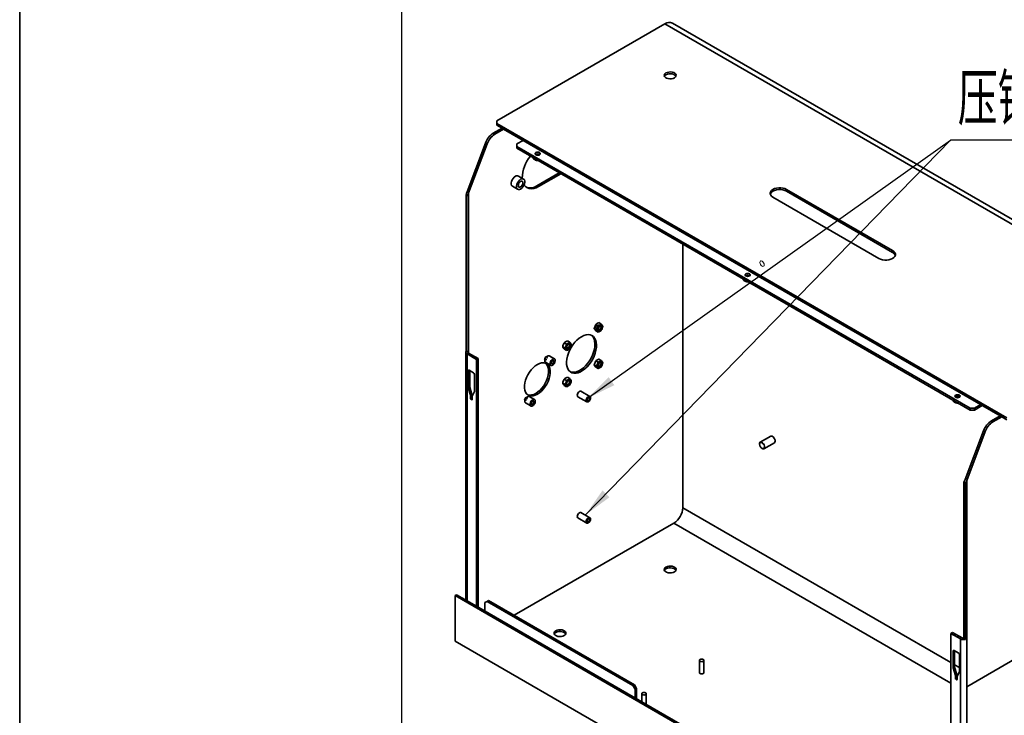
# Model space of a CAD drawing. Header units: millimetres. Extents: x 0 to 307, y 0 to 210.
# Tile 2 of 8: x 0 to 66, y 28 to 75. Entities that reach past the tile are written whole.
import ezdxf

# ---------------------------------------------------------------- set-up
doc = ezdxf.new("R2010")
doc.units = ezdxf.units.MM
doc.layers.add('图框', color=7, linetype='Continuous', lineweight=35)
doc.layers.add('尺寸标注', color=5, linetype='Continuous')
doc.styles.add('SLDTEXTSTYLE1', font='TXT', dxfattribs={"width": 0.7, "bigfont": 'bigfont'})
doc.dimstyles.new('SLDDIMSTYLE3', dxfattribs={"dimtxt": 0.18, "dimasz": 2, "dimexe": 0, "dimexo": 0.0625, "dimgap": 0, "dimtad": 0, "dimtih": 1, "dimtoh": 1, "dimdec": 0, "dimrnd": 1e-09, "dimzin": 0, "dimdsep": 46, "dimtxsty": 'Standard', "dimsah": 1, "dimcen": 0.09, "dimadec": 0, "dimazin": 0, "dimtfac": 2, "dimtdec": 0, "dimtofl": 0, "dimtmove": 0, "dimatfit": 3, "dimfxl": 0, "dimfrac": 2, "dimtolj": 1, "dimtzin": 0, "dimarcsym": 0})

# ---------------------------------------------------------------- blocks, each defined once
blk = doc.blocks.new('SW_NOTE_0_12')
at = {"layer": '尺寸标注', "color": 0}
blk.add_line((29.146, 0), (0, 0), dxfattribs=at)
blk.add_line((29.146, 0), (0, 0), dxfattribs=at)
at = {"layer": '尺寸标注', "color": 0, "insert": (0.477, 4.498), "char_height": 3.5, "attachment_point": 1, "style": 'SLDTEXTSTYLE1'}
blk.add_mtext('压铆M3*10内螺纹螺柱', dxfattribs=at)

msp = doc.modelspace()

# ---------------------------------------------------------------- linework, layer by layer
at = {"color": 7, "linetype": 'Continuous', "lineweight": 35}
for p, q in [((43.46129723, 74.6171546), (32.1336372, 68.07783566)), ((43.46129723, 74.6171546), (78.10952951, 54.61515586)), ((78.60948887, 54.66466391), (43.9612566, 74.66666265)), ((32.1336372, 68.07783566), (32.1336372, 67.91455404)), ((32.1336372, 67.91455404), (66.49902677, 48.07583692)), ((32.1336372, 67.91455404), (32.1336372, 67.79207292)), ((32.1336372, 67.79207292), (32.48719059, 67.58797089)), ((31.89847426, 67.24811218), (32.48719059, 67.58797089)), ((32.00454028, 67.18688158), (31.89847426, 67.24811218)), ((32.00454028, 67.18688158), (32.59325661, 67.52674028)), ((32.48719059, 67.58797089), (32.59325661, 67.52674028)), ((32.59325661, 67.52674028), (66.03940736, 48.21868843)), ((31.37351635, 66.58899179), (30.1323344, 63.30183708)), ((31.47958236, 66.52776118), (30.23840042, 63.24060648)), ((31.47958236, 66.52776118), (31.37351635, 66.58899179)), ((33.47714009, 66.52664034), (33.90140416, 66.77156278)), ((33.47714009, 66.52664034), (33.47714009, 66.36335872)), ((64.02415304, 48.7289435), (33.47714009, 66.36335872)), ((33.47714009, 66.36335872), (33.47714009, 66.2408776)), ((64.02415304, 48.60646238), (33.47714009, 66.2408776)), ((34.58463101, 65.54535243), (34.58463101, 65.6015367)), ((34.80916757, 65.41573023), (34.80916757, 65.4719145)), ((33.93856273, 64.16591336), (33.58500934, 64.37001539)), ((36.34164089, 64.58723648), (34.8345945, 63.71723712)), ((36.44770691, 64.52600588), (34.94066052, 63.65600651)), ((33.18504185, 63.6771763), (33.53859524, 63.47307427)), ((34.94066052, 63.65600651), (34.8345945, 63.71723712)), ((30.19469882, 63.03774383), (30.07375576, 63.10756277)), ((30.07375576, 52.58531275), (30.07375576, 63.10756277)), ((30.19469882, 52.51549381), (30.19469882, 63.03774383)), ((58.79853862, 59.34629589), (51.65676013, 63.46915685)), ((51.65676013, 63.34667573), (51.65676013, 63.46915685)), ((58.79853862, 59.22381476), (51.65676013, 63.34667573)), ((50.73752131, 62.93849158), (57.8792998, 58.81563061)), ((44.66337876, 59.78319947), (44.66337876, 42.0371762)), ((58.79853862, 59.22381476), (58.79853862, 59.34629589)), ((48.72676663, 57.38127131), (48.72676663, 57.43745558)), ((48.95130319, 57.25164911), (48.95130319, 57.30783338)), ((38.83688684, 54.40009941), (38.96258242, 54.4732329)), ((39.01080805, 54.4956918), (39.17085078, 54.4033011)), ((38.692806, 54.09816987), (38.85284872, 54.00577917)), ((38.70952381, 54.15689422), (38.7719434, 54.31891616)), ((38.77309546, 53.98138338), (38.70981946, 54.07027184)), ((38.79832411, 54.37206223), (38.95836684, 54.27967153)), ((38.79977183, 53.94790707), (38.95981455, 53.85551638)), ((38.87922943, 54.05892524), (38.94164903, 54.22094719)), ((38.94280109, 53.88341441), (38.87952509, 53.97230286)), ((39.00659247, 54.30213044), (39.13228805, 54.37526392)), ((39.13373577, 53.95110876), (39.00804018, 53.87797528)), ((39.19752715, 54.3698248), (39.26080314, 54.28093634)), ((39.2610988, 54.19431396), (39.19867921, 54.03229202)), ((36.58820346, 52.93228205), (36.65062306, 53.09430399)), ((36.67700377, 53.14745006), (36.83704649, 53.05505937)), ((36.71556649, 53.17548724), (36.84126208, 53.24862073)), ((36.88527212, 53.07751827), (37.01096771, 53.15065175)), ((36.88948771, 53.27107963), (37.04953044, 53.17868893)), ((37.07620681, 53.14521263), (37.1394828, 53.05632417)), ((30.04446644, 52.51067561), (30.04446644, 35.82233397)), ((30.07375576, 52.58531275), (30.19469882, 52.51549381)), ((30.87479652, 52.08206135), (30.23840042, 52.449445)), ((36.57148565, 52.8735577), (36.73152838, 52.781167)), ((36.65177512, 52.75677121), (36.58849912, 52.84565967)), ((36.67845149, 52.72329491), (36.83849421, 52.63090421)), ((36.75790909, 52.83431308), (36.82032868, 52.99633502)), ((36.82148074, 52.65880224), (36.75820475, 52.7476907)), ((37.01241543, 52.7264966), (36.88671984, 52.65336311)), ((37.13977846, 52.96970179), (37.07735887, 52.80767985)), ((30.1323344, 35.77160887), (30.1323344, 52.38821439)), ((30.1323344, 52.38821439), (30.76873051, 52.02083074)), ((30.87479652, 52.08206135), (30.76873051, 52.02083074)), ((30.76873051, 35.40422522), (30.76873051, 52.02083074)), ((30.87479652, 35.34299461), (30.87479652, 52.08206135)), ((35.41671144, 51.82414485), (35.77026483, 51.62004282)), ((36.02024451, 52.05306725), (35.66669112, 52.25716928)), ((38.70952381, 51.70727178), (38.7719434, 51.86929372)), ((38.79832411, 51.9224398), (38.95836684, 51.8300491)), ((38.83688684, 51.95047698), (38.96258242, 52.02361046)), ((38.87922943, 51.60930281), (38.94164903, 51.77132475)), ((39.00659247, 51.852508), (39.13228805, 51.92564149)), ((39.01080805, 52.04606936), (39.17085078, 51.95367867)), ((39.19752715, 51.92020236), (39.26080314, 51.8313139)), ((39.2610988, 51.74469152), (39.19867921, 51.58266958)), ((30.20304508, 51.24506389), (30.20304508, 50.10190675)), ((30.55659847, 51.12261594), (30.27375576, 51.28589757)), ((30.3091111, 51.26548736), (30.3091111, 50.16313736)), ((38.692806, 51.64854743), (38.85284872, 51.55615674)), ((38.77309546, 51.53176094), (38.70981946, 51.6206494)), ((38.79977183, 51.49828464), (38.95981455, 51.40589394)), ((38.94280109, 51.43379197), (38.87952509, 51.52268043)), ((39.13373577, 51.50148633), (39.00804018, 51.42835284)), ((30.62730915, 49.85698432), (30.62730915, 51.00014146)), ((36.57148565, 50.42393527), (36.73152838, 50.33154457)), ((36.58820346, 50.48265961), (36.65062306, 50.64468156)), ((36.67700377, 50.69782763), (36.83704649, 50.60543693)), ((36.71556649, 50.72586481), (36.84126208, 50.79899829)), ((36.75790909, 50.38469064), (36.82032868, 50.54671258)), ((36.88527212, 50.62789584), (37.01096771, 50.70102932)), ((36.88948771, 50.8214572), (37.04953044, 50.7290665)), ((37.07620681, 50.69559019), (37.1394828, 50.60670173)), ((37.13977846, 50.52007935), (37.07735887, 50.35805741)), ((30.20304508, 50.10190675), (30.3091111, 50.16313736)), ((30.20304508, 50.10190675), (30.35507304, 49.60587248)), ((30.3091111, 50.16313736), (30.46113906, 49.66710309)), ((30.47528119, 49.53647779), (30.62730915, 49.85698432)), ((36.65177512, 50.30714878), (36.58849912, 50.39603724)), ((36.67845149, 50.27367247), (36.83849421, 50.18128177)), ((36.82148074, 50.2091798), (36.75820475, 50.29806826)), ((37.01241543, 50.27687416), (36.88671984, 50.20374068)), ((38.40440919, 49.52779668), (37.80336843, 49.87477012)), ((30.35507304, 49.60587248), (30.46113906, 49.66710309)), ((30.35507304, 49.60587248), (30.35507304, 49.40173727)), ((30.35507304, 49.40173727), (30.46113906, 49.46296788)), ((30.39042838, 49.34050003), (30.43992585, 49.31192575)), ((30.46113906, 49.66710309), (30.46113906, 49.46296788)), ((30.47528119, 49.33234258), (30.47528119, 49.53647779)), ((34.07320855, 49.08885919), (34.42676194, 48.88475717)), ((34.67674163, 49.3177816), (34.32318824, 49.52188363)), ((37.5933855, 49.5110296), (38.19442626, 49.16405615)), ((62.86890225, 49.21719019), (62.86890225, 49.27337446)), ((63.09343881, 49.087568), (63.09343881, 49.14375227)), ((64.02415304, 48.7289435), (64.30699575, 48.7289435)), ((64.02415304, 48.60646238), (64.02415304, 48.7289435)), ((64.30699575, 48.60646238), (64.02415304, 48.60646238)), ((64.73125982, 48.97386594), (64.30699575, 48.7289435)), ((64.83734307, 48.91262538), (64.30699575, 48.60646238)), ((64.30699575, 48.7289435), (64.30699575, 48.60646238)), ((65.45069103, 47.87882973), (66.03940736, 48.21868843)), ((65.55675705, 47.81759912), (65.45069103, 47.87882973)), ((65.55675705, 47.81759912), (66.14547338, 48.15745783)), ((66.03940736, 48.21868843), (66.14547338, 48.15745783)), ((66.14547338, 48.15745783), (66.49902677, 47.9533558)), ((63.68455117, 43.93255463), (64.92573311, 47.21970934)), ((63.79061719, 43.87132402), (65.03179913, 47.15847873)), ((65.03179913, 47.15847873), (64.92573311, 47.21970934)), ((50.58415189, 46.84729778), (49.87704511, 46.43909372)), ((50.1270248, 46.00606929), (50.83413158, 46.41427335)), ((63.79061719, 43.87132402), (63.79061719, 29.97728756)), ((63.70777448, 43.69105706), (63.58683142, 43.760876)), ((63.58683142, 43.760876), (63.58683142, 33.23862598)), ((63.70777448, 43.69105706), (63.70777448, 33.16880703)), ((37.5933855, 41.34562148), (38.19442626, 40.99864804)), ((38.40440919, 41.36238856), (37.80336843, 41.70936201)), ((44.06233799, 40.99614307), (33.31483212, 34.79173999)), ((29.42522762, 36.17981293), (29.31916161, 36.11858232)), ((29.31916161, 36.11858232), (29.31916161, 33.05655427)), ((29.31916161, 36.11858232), (63.82597253, 16.19822439)), ((29.42522762, 36.17981293), (30.1323344, 35.77160887)), ((30.1323344, 35.77160887), (30.76873051, 35.40422522)), ((30.76873051, 35.40422522), (62.72995702, 16.95340189)), ((31.47583729, 35.7309079), (31.33441593, 35.64924054)), ((31.33441593, 35.07766198), (31.33441593, 35.64924054)), ((31.58190331, 35.7921385), (31.47583729, 35.7309079)), ((31.47583729, 35.7309079), (41.30462155, 30.05687152)), ((31.58190331, 35.7921385), (41.41068756, 30.11810213)), ((62.72995702, 33.57000742), (62.83602303, 33.63123802)), ((62.72995702, 33.57000742), (63.36635312, 33.20262377)), ((62.72995702, 33.57000742), (62.72995702, 16.95340189)), ((63.47241914, 33.26385437), (62.83602303, 33.63123802)), ((63.36635312, 33.20262377), (63.36635312, 16.58601824)), ((63.58683142, 33.23862598), (63.70777448, 33.16880703)), ((29.31916161, 33.05655427), (63.96739388, 13.05455553)), ((62.87137837, 31.24287937), (62.87137837, 32.38603651)), ((62.94208905, 32.42687018), (63.22493176, 32.26358856)), ((62.97744439, 31.30410998), (62.97744439, 32.40645998)), ((63.29564244, 32.14111407), (63.29564244, 30.99795694)), ((63.79061719, 29.97728756), (67.44218846, 32.08529478)), ((45.78617096, 31.7504539), (45.78617096, 30.93391309)), ((46.08617096, 30.93391309), (46.08617096, 31.7504539)), ((62.87137837, 31.24287937), (62.97744439, 31.30410998)), ((63.02340633, 30.74684509), (62.87137837, 31.24287937)), ((63.12947235, 30.8080757), (62.97744439, 31.30410998)), ((63.02340633, 30.74684509), (63.12947235, 30.8080757)), ((63.02340633, 30.54270989), (63.02340633, 30.74684509)), ((63.02340633, 30.54270989), (63.12947235, 30.6039405)), ((63.12947235, 30.6039405), (63.12947235, 30.8080757)), ((63.29564244, 30.99795694), (63.14361448, 30.6774504)), ((63.14361448, 30.6774504), (63.14361448, 30.4733152)), ((41.30462155, 30.05687152), (41.41068756, 30.11810213)), ((41.4460429, 29.81192254), (41.30462155, 30.05687152)), ((41.41068756, 30.11810213), (41.55210892, 29.87315315)), ((41.55210892, 29.87315315), (41.4460429, 29.81192254)), ((41.55210892, 29.87315315), (41.55210892, 29.17911337)), ((63.10825914, 30.45289836), (63.05876167, 30.48147265)), ((63.79061719, 29.97728756), (63.79061719, 22.62842025)), ((41.4460429, 29.81192254), (41.4460429, 29.24034398)), ((41.89708367, 29.50533159), (41.89708367, 28.97996369)), ((42.19708367, 28.80677737), (42.19708367, 29.50533159))]:
    msp.add_line(p, q, dxfattribs=at)
at = {"color": 8, "linetype": 'Continuous', "lineweight": 35}
for p, q in [((30.23840042, 52.449445), (30.23840042, 63.24060648)), ((30.20304508, 51.24506389), (30.27376725, 51.28589093)), ((30.47528119, 49.38948452), (30.39042838, 49.34050003)), ((30.43992585, 49.31192575), (30.47528119, 49.33233595)), ((44.66337876, 42.0371762), (62.72995702, 31.60756258)), ((44.06233799, 40.99614307), (62.72995702, 30.21955599)), ((62.87137837, 32.38603651), (62.94210054, 32.42686355)), ((62.97744439, 31.46469116), (63.29564244, 31.28099933)), ((63.14361448, 30.53045713), (63.05876167, 30.48147265)), ((63.10825914, 30.45289836), (63.14361448, 30.47330857))]:
    msp.add_line(p, q, dxfattribs=at)
at = {"color": 7, "linetype": 'Continuous', "lineweight": 35, "flags": 128}
for points in [[(43.53200791, 71.31070175), (43.62315102, 71.35008944), (43.7298245, 71.37305807), (43.84338629, 71.37774686), (43.95463629, 71.36377595), (44.05456169, 71.33227717), (44.13506712, 71.28580238), (44.18963051, 71.22811667), (44.21383147, 71.16389342), (44.20570937, 71.09833559), (44.16592222, 71.0367543), (44.09769333, 70.9841385), (44.00655021, 70.9447508), (43.89987674, 70.92178217), (43.78631495, 70.91709338), (43.67506495, 70.9310643), (43.57513955, 70.96256307), (43.49463412, 71.00903787), (43.44007073, 71.06672357), (43.41586977, 71.13094683), (43.42399187, 71.19650466), (43.46377902, 71.25808594), (43.53200791, 71.31070175)], [(43.42917415, 71.08617956), (43.46377902, 71.13560482), (43.53200791, 71.18822062)], [(43.53200791, 71.18822062), (43.62315102, 71.22760832), (43.7298245, 71.25057695), (43.84338629, 71.25526574), (43.95463629, 71.24129483), (44.05456169, 71.20979605), (44.13506712, 71.16332125), (44.18963051, 71.10563555), (44.20052709, 71.08617956)], [(35.01509734, 65.80207814), (35.05303257, 65.83485313), (35.06635365, 65.87351385), (35.05303257, 65.91217458), (35.01509734, 65.94494956), (34.95832325, 65.96684911), (34.89135365, 65.9745392), (34.82438405, 65.96684911), (34.76760996, 65.94494956), (34.72967473, 65.91217458), (34.71635365, 65.87351385), (34.72967473, 65.83485313), (34.76760996, 65.80207814), (34.82438405, 65.7801786), (34.89135365, 65.7724885), (34.95832325, 65.7801786), (35.01509734, 65.80207814)], [(33.3850256, 64.35021217), (33.3053396, 64.29098017), (33.23210928, 64.21008627), (33.17126734, 64.11408404), (33.12774282, 64.01075098), (33.10506182, 63.90845855), (33.10506182, 63.81549385), (33.12774282, 63.73938833), (33.17126734, 63.68630762), (33.18504185, 63.6771763)], [(33.73857899, 63.49287749), (33.81826499, 63.5521095), (33.8914953, 63.63300339), (33.95233725, 63.72900563), (33.99586177, 63.83233868), (34.01854277, 63.93463112), (34.01854277, 64.02759582), (33.99586177, 64.10370133), (33.95233725, 64.15678204), (33.8914953, 64.18253767), (33.81826499, 64.17888164), (33.73857899, 64.14611014), (33.65889299, 64.08687814), (33.58566267, 64.00598425), (33.52482073, 63.90998201), (33.48129621, 63.80664896), (33.45861521, 63.70435652), (33.45861521, 63.61139182), (33.48129621, 63.53528631), (33.52482073, 63.4822056), (33.58566267, 63.45644997), (33.65889299, 63.460106), (33.73857899, 63.49287749)], [(33.73857899, 63.63577214), (33.79946355, 63.68490503), (33.85107899, 63.75452784), (33.88556732, 63.83404113), (33.89767801, 63.91133973), (33.88556732, 63.97465562), (33.85107899, 64.01434953), (33.79946355, 64.02437843), (33.73857899, 64.0032155), (33.67769443, 63.95408261), (33.62607899, 63.8844598), (33.59159065, 63.8049465), (33.57947996, 63.72764791), (33.59159065, 63.66433202), (33.62607899, 63.6246381), (33.67769443, 63.61460921), (33.73857899, 63.63577214)], [(34.94066052, 63.65600651), (34.77730788, 63.57584118), (34.61760427, 63.52573887), (34.46511721, 63.50681879), (34.32325299, 63.51950359), (34.19518065, 63.56350991), (34.08376108, 63.63785471), (33.99148324, 63.74087726), (33.97213296, 63.77009244)], [(51.65676013, 63.46915685), (51.54296157, 63.52154647), (51.41182211, 63.55800417), (51.26991763, 63.57670181), (51.12436381, 63.57670181), (50.98245933, 63.55800417), (50.85131987, 63.52154647), (50.73752131, 63.46915685), (50.64676999, 63.40346234), (50.58361656, 63.32775714), (50.55122778, 63.24583743), (50.55122778, 63.161811), (50.58361656, 63.07989128), (50.64676999, 63.00418609), (50.73752131, 62.93849158)], [(51.65676013, 63.34667573), (51.54296157, 63.39906535), (51.41182211, 63.43552305), (51.26991763, 63.45422069), (51.12436381, 63.45422069), (50.98245933, 63.43552305), (50.85131987, 63.39906535), (50.73752131, 63.34667573), (50.64676999, 63.28098122), (50.58361656, 63.20527602), (50.5558558, 63.14258365)], [(57.8792998, 58.81563061), (57.99309836, 58.76324099), (58.12423782, 58.72678329), (58.2661423, 58.70808565), (58.41169612, 58.70808565), (58.5536006, 58.72678329), (58.68474006, 58.76324099), (58.79853862, 58.81563061), (58.88928994, 58.88132512), (58.95244337, 58.95703032), (58.98483215, 59.03895003), (58.98483215, 59.12297646), (58.95244337, 59.20489618), (58.88928994, 59.28060138), (58.79853862, 59.34629589)], [(49.15723296, 57.63799702), (49.19516819, 57.67077201), (49.20848927, 57.70943273), (49.19516819, 57.74809346), (49.15723296, 57.78086844), (49.10045888, 57.80276799), (49.03348927, 57.81045808), (48.96651967, 57.80276799), (48.90974559, 57.78086844), (48.87181036, 57.74809346), (48.85848927, 57.70943273), (48.87181036, 57.67077201), (48.90974559, 57.63799702), (48.96651967, 57.61609748), (49.03348927, 57.60840738), (49.10045888, 57.61609748), (49.15723296, 57.63799702)], [(39.07016412, 53.97993388), (39.02155311, 53.96303713), (38.98034269, 53.97104432), (38.95280677, 54.00273645), (38.94313744, 54.05328866), (38.95280677, 54.11500484), (38.98034269, 54.17848926), (39.02155311, 54.234077), (39.07016412, 54.27330533), (39.11877512, 54.29020208), (39.15998555, 54.28219488), (39.18752147, 54.25050275), (39.1971908, 54.19995054), (39.18752147, 54.13823436), (39.15998555, 54.07474994), (39.11877512, 54.0191622), (39.07016412, 53.97993388)], [(38.94361063, 54.06620584), (38.95121123, 54.03527873), (38.97420345, 54.00881613), (39.00861375, 54.00213019), (39.04920345, 54.01623881)], [(38.9558339, 54.12454219), (38.99027992, 54.17271891), (39.01478871, 54.22666598)], [(39.00982108, 54.22086233), (38.98795849, 54.17405948), (38.95837552, 54.13174635)], [(39.04920345, 54.01623881), (39.08979316, 54.04899407), (39.12420345, 54.09540928), (39.14719567, 54.14841815), (39.15526947, 54.19995054), (39.14719567, 54.24216114), (39.12420345, 54.26862375), (39.08979316, 54.27530968), (39.05919414, 54.266424)], [(36.94884377, 52.75532171), (36.90023277, 52.73842496), (36.85902235, 52.74643216), (36.83148642, 52.77812428), (36.82181709, 52.82867649), (36.83148642, 52.89039267), (36.85902235, 52.9538771), (36.90023277, 53.00946483), (36.94884377, 53.04869316), (36.99745478, 53.06558991), (37.0386652, 53.05758271), (37.06620113, 53.02589059), (37.07587046, 52.97533838), (37.06620113, 52.91362219), (37.0386652, 52.85013777), (36.99745478, 52.79455003), (36.94884377, 52.75532171)], [(37.83979832, 53.55104193), (37.99361188, 53.62620006), (38.14382019, 53.67232343), (38.28690248, 53.68833096), (38.41950503, 53.67384744), (38.53851974, 53.62921235), (38.64115702, 53.5554719), (38.72501113, 53.45435451), (38.7881166, 53.32823028), (38.82899429, 53.18005546), (38.84668607, 53.01330313), (38.84077725, 52.83188184), (38.81140633, 52.64004394), (38.75926175, 52.44228595), (38.68556572, 52.24324315), (38.59204562, 52.04758094), (38.48089349, 51.85988546), (38.35471462, 51.68455615), (38.21646655, 51.52570258), (38.0693897, 51.38704813), (37.91693143, 51.27184276), (37.76266521, 51.18278677), (37.61020693, 51.12196756), (37.46313008, 51.09081069), (37.32488202, 51.09004645), (37.19870315, 51.11969274), (37.08755101, 51.17905469), (36.99403092, 51.26674089), (36.92033489, 51.38069607), (36.8681903, 51.5182492), (36.83881939, 51.67617617), (36.83291057, 51.85077529), (36.85060235, 52.0379541), (36.89148004, 52.23332531), (36.95458551, 52.43230956), (37.03843962, 52.63024284), (37.14107689, 52.82248576), (37.26009161, 53.00453232), (37.39269416, 53.17211548), (37.53577645, 53.32130725), (37.68598475, 53.44861069), (37.83979832, 53.55104193)], [(38.49723146, 53.6487834), (38.535091, 53.61670251), (38.61894511, 53.51558512), (38.68205058, 53.38946089), (38.72292827, 53.24128607), (38.74062005, 53.07453374), (38.73471123, 52.89311245), (38.70534032, 52.70127455), (38.65319573, 52.50351656), (38.5794997, 52.30447376), (38.48597961, 52.10881154), (38.37482747, 51.92111607), (38.2486486, 51.74578676), (38.11040054, 51.58693319), (37.96332369, 51.44827874), (37.81086541, 51.33307337), (37.65659919, 51.24401738), (37.50414092, 51.18319817), (37.35706407, 51.1520413), (37.218816, 51.15127705), (37.09263713, 51.18092335), (37.07629916, 51.18738975)], [(30.07375576, 52.58531275), (30.05713878, 52.56047923), (30.04731114, 52.5344689), (30.04450507, 52.50789634), (30.04878687, 52.48138946), (30.06005536, 52.45557459), (30.07804429, 52.43106172), (30.10232857, 52.40843006), (30.1323344, 52.38821439)], [(36.82229, 52.84159703), (36.82989089, 52.81066657), (36.85288311, 52.78420396), (36.8872934, 52.77751803), (36.92788311, 52.79162665)], [(36.83451356, 52.89993003), (36.86895958, 52.94810674), (36.89346837, 53.00205381)], [(36.88850073, 52.99625014), (36.86663815, 52.94944731), (36.83705519, 52.9071342)], [(36.92788311, 52.79162665), (36.96847282, 52.82438191), (37.00288311, 52.87079711), (37.02587533, 52.92380598), (37.03394913, 52.97533838), (37.02587533, 53.01754897), (37.00288311, 53.04401158), (36.96847282, 53.05069751), (36.9378707, 53.04181038)], [(34.86994984, 49.67275174), (35.01252263, 49.76869954), (35.1512064, 49.88931468), (35.28221823, 50.03130711), (35.40198446, 50.19080363), (35.50723816, 50.3634536), (35.5951083, 50.54454758), (35.66319801, 50.72914579), (35.70964998, 50.91221288), (35.73319711, 51.08875526), (35.73319711, 51.2539573), (35.70964998, 51.40331274), (35.66319801, 51.53274753), (35.5951083, 51.63873104), (35.50723816, 51.71837231), (35.40198446, 51.76949894), (35.28221823, 51.79071633), (35.1512064, 51.78144571), (35.01252263, 51.74193998), (34.86994984, 51.67327673), (34.72737705, 51.57732894), (34.58869327, 51.45671379), (34.45768144, 51.31472137), (34.33791522, 51.15522484), (34.23266151, 50.98257487), (34.14479137, 50.8014809), (34.07670166, 50.61688268), (34.0302497, 50.43381559), (34.00670256, 50.25727322), (34.00670256, 50.09207117), (34.0302497, 49.94271574), (34.07670166, 49.81328095), (34.14479137, 49.70729744), (34.23266151, 49.62765617), (34.33791522, 49.57652954), (34.45768144, 49.55531215), (34.58869327, 49.56458276), (34.72737705, 49.6040885), (34.86994984, 49.67275174)], [(35.42706738, 51.76055581), (35.48904229, 51.69996165), (35.55713199, 51.59397814), (35.60358396, 51.46454334), (35.6271311, 51.31518791), (35.6271311, 51.14998587), (35.60358396, 50.97344349), (35.55713199, 50.7903764), (35.48904229, 50.60577819), (35.40117214, 50.42468421), (35.29591844, 50.25203424), (35.17615222, 50.09253772), (35.04514039, 49.95054529), (34.90645661, 49.82993015), (34.76388382, 49.73398235), (34.62131103, 49.66531911), (34.48262725, 49.62581337), (34.35161542, 49.61654276), (34.2318492, 49.63776014), (34.20676628, 49.64670327)], [(35.54170128, 52.24479227), (35.47784217, 52.19414239), (35.42260759, 52.12276348), (35.38345727, 52.04029563), (35.36567868, 51.9578766), (35.37167292, 51.88663753), (35.40063043, 51.83619965), (35.41671144, 51.82414485)], [(35.89525467, 51.63241983), (35.95911378, 51.68306971), (36.01434836, 51.75444863), (36.05349868, 51.83691647), (36.07127727, 51.9193355), (36.06528303, 51.99057457), (36.03632552, 52.04101245), (35.98831561, 52.06383722), (35.9277373, 52.05596628), (35.86277204, 52.01846263), (35.80219373, 51.95639135), (35.75418382, 51.87813551), (35.72522631, 51.79426401), (35.71923207, 51.71610413), (35.73701066, 51.65421183), (35.77616098, 51.61694598), (35.83139556, 51.60933955), (35.89525467, 51.63241983)], [(35.89525467, 51.73448744), (35.92907943, 51.76178349), (35.95775467, 51.80046283), (35.97691486, 51.84463688), (35.98364302, 51.88758054), (35.97691486, 51.92275604), (35.95775467, 51.94480821), (35.92907943, 51.95037982), (35.89525467, 51.93862264), (35.86142991, 51.91132659), (35.83275467, 51.87264725), (35.81359449, 51.8284732), (35.80686632, 51.78552953), (35.81359449, 51.75035404), (35.83275467, 51.72830186), (35.86142991, 51.72273025), (35.89525467, 51.73448744)], [(39.07016412, 51.53031144), (39.02155311, 51.51341469), (38.98034269, 51.52142189), (38.95280677, 51.55311401), (38.94313744, 51.60366622), (38.95280677, 51.6653824), (38.98034269, 51.72886683), (39.02155311, 51.78445457), (39.07016412, 51.82368289), (39.11877512, 51.84057964), (39.15998555, 51.83257244), (39.18752147, 51.80088032), (39.1971908, 51.75032811), (39.18752147, 51.68861193), (39.15998555, 51.6251275), (39.11877512, 51.56953976), (39.07016412, 51.53031144)], [(38.95583389, 51.67491974), (38.99027992, 51.72309648), (39.01478872, 51.77704356)], [(39.00982107, 51.77123987), (38.98795849, 51.72443704), (38.95837554, 51.68212394)], [(39.04920345, 51.56661638), (39.08979316, 51.59937164), (39.12420345, 51.64578685), (39.14719567, 51.69879571), (39.15526947, 51.75032811), (39.14719567, 51.7925387), (39.12420345, 51.81900131), (39.08979316, 51.82568724), (39.05919312, 51.81680109)], [(38.94361054, 51.61658451), (38.95121123, 51.5856563), (38.97420345, 51.55919369), (39.00861375, 51.55250776), (39.04920345, 51.56661638)], [(36.94884377, 50.30569927), (36.90023277, 50.28880252), (36.85902235, 50.29680972), (36.83148642, 50.32850184), (36.82181709, 50.37905405), (36.83148642, 50.44077024), (36.85902235, 50.50425466), (36.90023277, 50.5598424), (36.94884377, 50.59907072), (36.99745478, 50.61596747), (37.0386652, 50.60796028), (37.06620113, 50.57626815), (37.07587046, 50.52571594), (37.06620113, 50.46399976), (37.0386652, 50.40051533), (36.99745478, 50.3449276), (36.94884377, 50.30569927)], [(36.83451356, 50.45030759), (36.86895958, 50.49848431), (36.89346837, 50.55243138)], [(36.88850073, 50.5466277), (36.86663815, 50.49982488), (36.83705519, 50.45751177)], [(36.92788311, 50.34200421), (36.96847282, 50.37475947), (37.00288311, 50.42117468), (37.02587533, 50.47418354), (37.03394913, 50.52571594), (37.02587533, 50.56792653), (37.00288311, 50.59438914), (36.96847282, 50.60107507), (36.93787283, 50.59218894)], [(36.8222902, 50.39197229), (36.82989089, 50.36104413), (36.85288311, 50.33458152), (36.8872934, 50.32789559), (36.92788311, 50.34200421)], [(37.69837696, 49.86437343), (37.64155137, 49.81851607), (37.59337696, 49.75353478), (37.56118785, 49.67932237), (37.54988454, 49.60717701), (37.56118785, 49.54808218), (37.59337696, 49.51103453), (37.5933855, 49.5110296)], [(37.80336843, 49.87477012), (37.75520255, 49.8841255), (37.69837696, 49.86437343)], [(34.1981984, 49.50950661), (34.13433929, 49.45885674), (34.07910471, 49.38747782), (34.03995439, 49.30500998), (34.0221758, 49.22259095), (34.02817004, 49.15135188), (34.05712755, 49.100914), (34.07320855, 49.08885919)], [(34.55175179, 48.89713418), (34.61561089, 48.94778405), (34.67084548, 49.01916297), (34.70999579, 49.10163081), (34.72777438, 49.18404984), (34.72178014, 49.25528891), (34.69282263, 49.30572679), (34.64481272, 49.32855157), (34.58423442, 49.32068062), (34.51926915, 49.28317697), (34.45869085, 49.22110569), (34.41068094, 49.14284986), (34.38172343, 49.05897835), (34.37572919, 48.98081848), (34.39350778, 48.91892617), (34.4326581, 48.88166032), (34.48789268, 48.8740539), (34.55175179, 48.89713418)], [(34.55175179, 48.99920178), (34.58557654, 49.02649783), (34.61425179, 49.06517717), (34.63341197, 49.10935122), (34.64014013, 49.15229489), (34.63341197, 49.18747038), (34.61425179, 49.20952256), (34.58557654, 49.21509417), (34.55175179, 49.20333698), (34.51792703, 49.17604093), (34.48925179, 49.13736159), (34.4700916, 49.09318754), (34.46336344, 49.05024388), (34.4700916, 49.01506838), (34.48925179, 48.99301621), (34.51792703, 48.9874446), (34.55175179, 48.99920178)], [(38.29941773, 49.17445285), (38.35624332, 49.22031021), (38.40441773, 49.2852915), (38.43660684, 49.35950391), (38.44791015, 49.43164927), (38.43660684, 49.4907441), (38.40441773, 49.52779175), (38.35624332, 49.53715205), (38.29941773, 49.51739999), (38.24259214, 49.47154262), (38.19441773, 49.40656133), (38.16222862, 49.33234892), (38.1509253, 49.26020356), (38.16222862, 49.20110873), (38.19441773, 49.16406108), (38.24259214, 49.15470078), (38.29941773, 49.17445285)], [(38.29941773, 49.24385881), (38.33324248, 49.27115486), (38.36191773, 49.3098342), (38.38107791, 49.35400826), (38.38780607, 49.39695192), (38.38107791, 49.43212742), (38.36191773, 49.45417959), (38.33324248, 49.4597512), (38.29941773, 49.44799402), (38.26559297, 49.42069797), (38.23691773, 49.38201863), (38.21775754, 49.33784457), (38.21102938, 49.29490091), (38.21775754, 49.25972541), (38.23691773, 49.23767324), (38.26559297, 49.23210163), (38.29941773, 49.24385881)], [(63.29936858, 49.47391591), (63.33730382, 49.50669089), (63.3506249, 49.54535162), (63.33730382, 49.58401234), (63.29936858, 49.61678733), (63.2425945, 49.63868687), (63.1756249, 49.64637697), (63.1086553, 49.63868687), (63.05188121, 49.61678733), (63.01394598, 49.58401234), (63.0006249, 49.54535162), (63.01394598, 49.50669089), (63.05188121, 49.47391591), (63.1086553, 49.45201636), (63.1756249, 49.44432627), (63.2425945, 49.45201636), (63.29936858, 49.47391591)], [(50.00203496, 46.01844631), (50.06589406, 45.99536602), (50.12112864, 46.00297245), (50.16027896, 46.0402383), (50.17805755, 46.10213061), (50.17206331, 46.18029048), (50.1431058, 46.26416198), (50.09509589, 46.34241782), (50.03451759, 46.4044891), (49.96955232, 46.44199275), (49.90897402, 46.44986369), (49.86096411, 46.42703892), (49.8320066, 46.37660104), (49.82601236, 46.30536197), (49.84379095, 46.22294294), (49.88294127, 46.1404751), (49.93817585, 46.06909618), (50.00203496, 46.01844631)], [(50.83413158, 46.41427335), (50.86738574, 46.44844235), (50.88516433, 46.51033466), (50.87917009, 46.58849453), (50.85021258, 46.67236604), (50.80220267, 46.75062188), (50.74162437, 46.81269315), (50.6766591, 46.8501968), (50.6160808, 46.85806775), (50.58415189, 46.84729778)], [(37.69837696, 41.69896532), (37.64155137, 41.65310795), (37.59337696, 41.58812666), (37.56118785, 41.51391425), (37.54988454, 41.44176889), (37.56118785, 41.38267406), (37.59337696, 41.34562641), (37.5933855, 41.34562148)], [(37.80336843, 41.70936201), (37.75520255, 41.71871738), (37.69837696, 41.69896532)], [(38.29941773, 41.00904473), (38.35624332, 41.05490209), (38.40441773, 41.11988338), (38.43660684, 41.19409579), (38.44791015, 41.26624115), (38.43660684, 41.32533598), (38.40441773, 41.36238363), (38.35624332, 41.37174393), (38.29941773, 41.35199187), (38.24259214, 41.3061345), (38.19441773, 41.24115321), (38.16222862, 41.1669408), (38.1509253, 41.09479545), (38.16222862, 41.03570061), (38.19441773, 40.99865296), (38.24259214, 40.98929266), (38.29941773, 41.00904473)], [(38.29941773, 41.0784507), (38.33324248, 41.10574675), (38.36191773, 41.14442609), (38.38107791, 41.18860014), (38.38780607, 41.2315438), (38.38107791, 41.2667193), (38.36191773, 41.28877147), (38.33324248, 41.29434308), (38.29941773, 41.2825859), (38.26559297, 41.25528985), (38.23691773, 41.21661051), (38.21775754, 41.17243646), (38.21102938, 41.12949279), (38.21775754, 41.0943173), (38.23691773, 41.07226512), (38.26559297, 41.06669351), (38.29941773, 41.0784507)], [(44.09769333, 37.71010042), (44.16592222, 37.76271622), (44.20570937, 37.82429751), (44.21383147, 37.88985533), (44.18963051, 37.95407859), (44.13506712, 38.01176429), (44.05456169, 38.05823909), (43.95463629, 38.08973786), (43.84338629, 38.10370878), (43.7298245, 38.09901999), (43.62315102, 38.07605136), (43.53200791, 38.03666366), (43.46377902, 37.98404786), (43.42399187, 37.92246657), (43.41586977, 37.85690875), (43.44007073, 37.79268549), (43.49463412, 37.73499979), (43.57513955, 37.68852499), (43.67506495, 37.65702621), (43.78631495, 37.6430553), (43.89987674, 37.64774409), (44.00655021, 37.67071272), (44.09769333, 37.71010042)], [(43.42917415, 37.81214148), (43.46377902, 37.86156674), (43.53200791, 37.91418254)], [(43.53200791, 37.91418254), (43.62315102, 37.95357024), (43.7298245, 37.97653887), (43.84338629, 37.98122766), (43.95463629, 37.96725674), (44.05456169, 37.93575797), (44.13506712, 37.88928317), (44.18963051, 37.83159747), (44.20052709, 37.81214148)], [(36.67307213, 33.42395783), (36.74130101, 33.47657363), (36.78108816, 33.53815492), (36.78921026, 33.60371275), (36.76500931, 33.667936), (36.71044591, 33.72562171), (36.62994048, 33.7720965), (36.53001509, 33.80359528), (36.41876509, 33.81756619), (36.3052033, 33.8128774), (36.19852982, 33.78990877), (36.1073867, 33.75052107), (36.03915782, 33.69790527), (35.99937067, 33.63632398), (35.99124857, 33.57076616), (36.01544953, 33.5065429), (36.07001292, 33.4488572), (36.15051835, 33.4023824), (36.25044375, 33.37088363), (36.36169374, 33.35691271), (36.47525553, 33.3616015), (36.58192901, 33.38457013), (36.67307213, 33.42395783)], [(36.00455294, 33.52599889), (36.03915782, 33.57542415), (36.1073867, 33.62803995)], [(36.1073867, 33.62803995), (36.19852982, 33.66742765), (36.3052033, 33.69039628), (36.41876509, 33.69508507), (36.53001509, 33.68111416), (36.62994048, 33.64961538), (36.71044591, 33.60314058), (36.76500931, 33.54545488), (36.77590589, 33.52599889)], [(46.04223698, 31.68922329), (46.07475289, 31.71731613), (46.08617096, 31.7504539), (46.07475289, 31.78359167), (46.04223698, 31.81168451), (45.99357348, 31.83045555), (45.93617096, 31.83704706), (45.87876845, 31.83045555), (45.83010495, 31.81168451), (45.79758903, 31.78359167), (45.78617096, 31.7504539), (45.79758903, 31.71731613), (45.83010495, 31.68922329), (45.87876845, 31.67045226), (45.93617096, 31.66386074), (45.99357348, 31.67045226), (46.04223698, 31.68922329)], [(45.78617096, 30.93391309), (45.79758903, 30.90077532), (45.83010495, 30.87268248), (45.87876845, 30.85391144), (45.93617096, 30.84731993), (45.99357348, 30.85391144), (46.04223698, 30.87268248)], [(46.04223698, 30.87268248), (46.07475289, 30.90077532), (46.08617096, 30.93391309)], [(42.15314968, 29.44410098), (42.1856656, 29.47219383), (42.19708367, 29.50533159), (42.1856656, 29.53846936), (42.15314968, 29.5665622), (42.10448618, 29.58533324), (42.04708367, 29.59192475), (41.98968115, 29.58533324), (41.94101765, 29.5665622), (41.90850174, 29.53846936), (41.89708367, 29.50533159), (41.90850174, 29.47219383), (41.94101765, 29.44410098), (41.98968115, 29.42532995), (42.04708367, 29.41873844), (42.10448618, 29.42532995), (42.15314968, 29.44410098)]]:
    msp.add_lwpolyline(points, dxfattribs=at)
at = {"color": 7, "linetype": 'Continuous', "lineweight": 18, "flags": 128}
for points in [[(50.00203496, 58.3019147), (49.94610234, 58.34705145), (49.89868496, 58.41101161), (49.86700167, 58.48405782), (49.85587598, 58.55506946), (49.86700167, 58.61323566), (49.89868496, 58.64970114), (49.94610234, 58.65891435), (50.00203496, 58.63947267), (50.05796757, 58.59433592), (50.10538496, 58.53037577), (50.13706824, 58.45732955), (50.14819393, 58.38631791), (50.13706824, 58.32815171), (50.10538496, 58.29168624), (50.05796757, 58.28247302), (50.00203496, 58.3019147)], [(38.92141916, 54.33496936), (38.88082945, 54.3022141), (38.84641916, 54.25579889), (38.82342693, 54.20279003), (38.81535314, 54.15125763), (38.82342693, 54.10904704), (38.84641916, 54.08258443), (38.88082945, 54.0758985), (38.92141916, 54.09000712), (38.96200886, 54.12276238), (38.99641916, 54.16917759), (39.01941138, 54.22218645), (39.02748517, 54.27371885), (39.01941138, 54.31592944), (38.99641916, 54.34239205), (38.96200886, 54.34907798), (38.92141916, 54.33496936)], [(35.43563526, 52.2243688), (35.39504556, 52.19161354), (35.36063526, 52.14519833), (35.33764304, 52.09218946), (35.32956925, 52.04065707), (35.33764304, 51.99844647), (35.36063526, 51.97198386), (35.39504556, 51.96529793), (35.43563526, 51.97940655), (35.47622497, 52.01216181), (35.51063526, 52.05857702), (35.53362748, 52.11158588), (35.54170128, 52.16311828), (35.53362748, 52.20532888), (35.51063526, 52.23179148), (35.47622497, 52.23847741), (35.43563526, 52.2243688)], [(34.09213238, 49.48908314), (34.05154267, 49.45632788), (34.01713238, 49.40991267), (33.99414016, 49.35690381), (33.98606636, 49.30537141), (33.99414016, 49.26316082), (34.01713238, 49.23669821), (34.05154267, 49.23001228), (34.09213238, 49.2441209), (34.13272209, 49.27687616), (34.16713238, 49.32329137), (34.1901246, 49.37630023), (34.1981984, 49.42783263), (34.1901246, 49.47004322), (34.16713238, 49.49650583), (34.13272209, 49.50319176), (34.09213238, 49.48908314)], [(38.29941773, 49.22344529), (38.25882802, 49.20933668), (38.22441773, 49.21602261), (38.2014255, 49.24248521), (38.19335171, 49.28469581), (38.2014255, 49.33622821), (38.22441773, 49.38923707), (38.25882802, 49.43565228), (38.29941773, 49.46840754), (38.34000743, 49.48251616), (38.37441773, 49.47583023), (38.39740995, 49.44936762), (38.40548374, 49.40715702), (38.39740995, 49.35562463), (38.37441773, 49.30261576), (38.34000743, 49.25620055), (38.29941773, 49.22344529)], [(50.00203496, 46.05380252), (49.94610234, 46.09893927), (49.89868496, 46.16289943), (49.86700167, 46.23594564), (49.85587598, 46.30695729), (49.86700167, 46.36512348), (49.89868496, 46.40158896), (49.94610234, 46.41080217), (50.00203496, 46.39136049), (50.05796757, 46.34622375), (50.10538496, 46.28226359), (50.13706824, 46.20921737), (50.14819393, 46.13820573), (50.13706824, 46.08003953), (50.10538496, 46.04357406), (50.05796757, 46.03436085), (50.00203496, 46.05380252)], [(38.29941773, 41.05803718), (38.25882802, 41.04392856), (38.22441773, 41.05061449), (38.2014255, 41.0770771), (38.19335171, 41.11928769), (38.2014255, 41.17082009), (38.22441773, 41.22382895), (38.25882802, 41.27024416), (38.29941773, 41.30299942), (38.34000743, 41.31710804), (38.37441773, 41.31042211), (38.39740995, 41.2839595), (38.40548374, 41.24174891), (38.39740995, 41.19021651), (38.37441773, 41.13720764), (38.34000743, 41.09079243), (38.29941773, 41.05803718)]]:
    msp.add_lwpolyline(points, dxfattribs=at)
at = {"color": 7, "linetype": 'Continuous', "lineweight": 35}
for centre, radius, start, end in [((43.75421728, 74.20827327), 0.50297724, 65.6928809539, 125.6175774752), ((32.60424314, 66.14738882), 1.3075556, 122.6674414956, 160.2612628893), ((32.71030916, 66.08615821), 1.3075556, 122.6674414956, 160.2612628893), ((36.18655072, 64.19872319), 2.34027963, 139.8130744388, 179.5001210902), ((34.89135365, 65.60844691), 0.24681276, 55.6731439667, 124.3268560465), ((34.89135365, 65.63112214), 0.20946442, 54.2975715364, 125.702428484), ((34.89135365, 65.63248616), 0.18892514, 57.2936672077, 122.7063327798), ((34.89135365, 65.60094736), 0.19542837, 67.8156730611, 112.1843269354), ((34.89135365, 65.59381673), 0.1980886, 70.2078788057, 109.7921211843), ((33.50179935, 64.19064118), 0.1977347, 65.1138624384, 126.1965959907), ((34.37186772, 64.37469176), 0.80396684, 251.3301816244, 305.1384776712), ((58.637922, 58.89794975), 0.36329837, 19.5839171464, 63.7616291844), ((49.03348927, 57.44436579), 0.24681276, 55.6731446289, 124.326855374), ((49.03348927, 57.46704102), 0.20946442, 54.2975727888, 125.702427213), ((49.03348927, 57.46840504), 0.18892514, 57.2936662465, 122.7063337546), ((49.03348927, 57.43686624), 0.19542837, 67.8156727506, 112.1843272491), ((49.03348927, 57.42973561), 0.1980886, 70.2078777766, 109.7921222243), ((39.13227273, 54.01647723), 0.25657892, 170.4772957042, 189.9138244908), ((39.31720503, 53.98708475), 0.4424183, 134.5940357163, 148.089070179), ((38.98438104, 53.98816962), 0.11270558, 248.3506374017, 282.1176570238), ((38.78408224, 54.29177116), 0.24536896, 313.2630188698, 346.7423576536), ((39.15594719, 54.26506959), 0.11270558, 68.3506374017, 102.1176570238), ((38.8231232, 54.26615445), 0.4424183, 314.5940357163, 328.089070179), ((39.00805551, 54.23676197), 0.25657892, 350.4772957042, 9.9138244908), ((37.19588469, 52.76247258), 0.4424183, 134.5940357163, 148.089070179), ((37.03462685, 53.04045742), 0.11270558, 68.3506374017, 102.1176570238), ((30.2675158, 52.5161915), 0.07282033, 180.548958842, 246.4327654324), ((37.01095238, 52.79186506), 0.25657892, 170.4772957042, 189.9138244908), ((36.8630607, 52.76355745), 0.11270558, 248.3506374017, 282.1176570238), ((36.6627619, 53.06715899), 0.24536895, 313.263015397, 346.7423611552), ((36.70180286, 53.04154228), 0.4424183, 314.5940357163, 328.0890701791), ((36.88673517, 53.0121498), 0.25657892, 350.4772957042, 9.9138244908), ((35.61399916, 52.15198518), 0.11764412, 63.3914247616, 127.9190336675), ((39.31720503, 51.53746232), 0.4424183, 134.5940357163, 148.089070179), ((38.78408224, 51.84214872), 0.24536896, 313.2630193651, 346.7423571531), ((39.15594719, 51.81544715), 0.11270558, 68.3506374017, 102.1176570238), ((39.00805551, 51.78713953), 0.25657892, 350.4772957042, 9.9138244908), ((30.24615252, 51.25205661), 0.04367092, 50.7967147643, 189.2140369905), ((30.47378754, 50.99315537), 0.15368048, 2.6054784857, 57.39452166), ((39.13227273, 51.5668548), 0.25657892, 170.4772957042, 189.9138244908), ((38.98438104, 51.53854718), 0.11270558, 248.3506374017, 282.1176570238), ((38.8231232, 51.81653201), 0.4424183, 314.5940357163, 328.089070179), ((37.19588469, 50.31285015), 0.4424183, 134.5940357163, 148.089070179), ((36.6627619, 50.61753655), 0.24536895, 313.2630159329, 346.7423606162), ((37.03462685, 50.59083498), 0.11270558, 68.3506374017, 102.1176570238), ((36.88673517, 50.56252737), 0.25657892, 350.4772957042, 9.9138244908), ((37.01095238, 50.34224263), 0.25657892, 170.4772957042, 189.9138244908), ((36.8630607, 50.31393501), 0.11270558, 248.3506374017, 282.1176570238), ((36.70180286, 50.59191985), 0.4424183, 314.5940357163, 328.089070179), ((30.43183384, 49.40523032), 0.07684024, 182.6054784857, 237.39452166), ((30.45372747, 49.32884622), 0.02183546, 230.7967147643, 9.2140369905), ((30.53670105, 49.46628046), 0.07563456, 182.5101962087, 215.7022465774), ((34.27049627, 49.41669952), 0.11764412, 63.3914247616, 127.9190336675), ((63.1756249, 49.28028467), 0.24681276, 55.6731446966, 124.3268553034), ((63.1756249, 49.3029599), 0.20946442, 54.2975728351, 125.7024271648), ((63.1756249, 49.30432392), 0.18892514, 57.293666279, 122.7063337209), ((63.1756249, 49.27278512), 0.19542837, 67.8156727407, 112.1843272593), ((63.1756249, 49.26565449), 0.1980886, 70.2078778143, 109.7921221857), ((66.15645991, 46.77810636), 1.3075556, 122.6674414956, 160.2612628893), ((66.26252593, 46.71687576), 1.3075556, 122.6674414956, 160.2612628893), ((43.35844507, 42.09655793), 1.30628409, 302.60547834, 357.3945215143), ((63.58012197, 33.62044042), 0.46932705, 242.904209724, 285.7827485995), ((63.5753009, 33.45838183), 0.22005815, 242.1265135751, 273.0035361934), ((62.91448581, 32.39302923), 0.04367092, 50.7967147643, 189.2140369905), ((63.14212083, 32.13412799), 0.15368048, 2.6054784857, 57.39452166), ((63.10016714, 30.54620293), 0.07684024, 182.6054784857, 237.39452166), ((63.20503434, 30.60725308), 0.07563456, 182.5101962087, 215.7022465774), ((63.12206077, 30.46981884), 0.02183546, 230.7967147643, 9.2140369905)]:
    msp.add_arc(centre, radius, start, end, dxfattribs=at)
for centre, major_axis, start_param, end_param in [((30.34446644, 63.17937587), (0.19484023, 0.56968625), 1.4922819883, 1.8321188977), ((30.34446644, 63.17937587), (0.09742011, 0.28484313), 1.4922819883, 2.2220096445), ((63.57848515, 43.99378524), (0.09742011, 0.28484313), 3.9041469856, 4.6338746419), ((63.57848515, 43.99378524), (0.19484023, 0.56968625), 4.2940377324, 4.6338746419)]:
    msp.add_ellipse(centre, major_axis=major_axis, ratio=0.4004253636, start_param=start_param, end_param=end_param, dxfattribs=at)
for points, knots in [([(34.58463101, 65.54535243), (34.6028886, 65.52872635), (34.62159547, 65.51281969), (34.65910573, 65.48418221), (34.67796012, 65.47141676), (34.71590102, 65.44951801), (34.73513104, 65.44035092), (34.77263288, 65.42573262), (34.79102059, 65.42015694), (34.80916757, 65.41573023)], [0, 0, 0, 0, 0.25, 0.25, 0.5, 0.5, 0.75, 0.75, 1, 1, 1, 1]), ([(34.90963242, 65.41391738), (34.89983283, 65.41342193), (34.87796649, 65.41231643), (34.84442205, 65.41304262), (34.82093208, 65.41483337), (34.80916757, 65.41573023)], [0, 0, 0, 0, 0.2884498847, 0.6436332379, 1, 1, 1, 1]), ([(48.72676663, 57.38127131), (48.74502423, 57.36464523), (48.76373109, 57.34873857), (48.80124135, 57.32010109), (48.82009574, 57.30733564), (48.85803665, 57.2854369), (48.87726666, 57.2762698), (48.9147685, 57.26165151), (48.93315622, 57.25607582), (48.95130319, 57.25164911)], [0, 0, 0, 0, 0.25, 0.25, 0.5, 0.5, 0.75, 0.75, 1, 1, 1, 1]), ([(49.05176805, 57.24983626), (49.04196845, 57.24934081), (49.02010211, 57.24823531), (48.98655767, 57.2489615), (48.96306771, 57.25075225), (48.95130319, 57.25164911)], [0, 0, 0, 0, 0.2884498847, 0.6436332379, 1, 1, 1, 1]), ([(62.86890225, 49.21719019), (62.88715985, 49.20056411), (62.90586672, 49.18465745), (62.94337697, 49.15601998), (62.96223137, 49.14325453), (63.00017227, 49.12135578), (63.01940229, 49.11218868), (63.05690413, 49.09757039), (63.07529184, 49.0919947), (63.09343881, 49.087568)], [0, 0, 0, 0, 0.25, 0.25, 0.5, 0.5, 0.75, 0.75, 1, 1, 1, 1]), ([(63.19390367, 49.08575514), (63.18410408, 49.0852597), (63.16223773, 49.08415419), (63.1286933, 49.08488038), (63.10520333, 49.08667113), (63.09343881, 49.087568)], [0, 0, 0, 0, 0.2884498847, 0.6436332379, 1, 1, 1, 1])]:
    msp.add_open_spline(points, degree=3, knots=knots, dxfattribs=at)
for points in [[(38.79832411, 54.37206223), (38.81082118, 54.38157435), (38.82364035, 54.39093641), (38.83688684, 54.40009941)], [(38.96258242, 54.4732329), (38.97836532, 54.4809578), (38.99446745, 54.48842213), (39.01080805, 54.4956918)], [(39.17085078, 54.4033011), (39.15835371, 54.39378899), (39.14553454, 54.38442692), (39.13228805, 54.37526392)], [(39.19752715, 54.3698248), (39.18895641, 54.38082374), (39.18003463, 54.39199726), (39.17085078, 54.4033011)], [(38.692806, 54.09816987), (38.69803749, 54.11788215), (38.70357642, 54.13747051), (38.70952381, 54.15689422)], [(38.70981946, 54.07027184), (38.70376479, 54.07981829), (38.69812902, 54.08909483), (38.692806, 54.09816987)], [(38.7719434, 54.31891616), (38.78041513, 54.33691448), (38.7892384, 54.35460372), (38.79832411, 54.37206223)], [(38.79977183, 53.94790707), (38.79057638, 53.9592252), (38.7816543, 53.9703997), (38.77309546, 53.98138338)], [(38.87922943, 54.05892524), (38.8707577, 54.04092693), (38.86193443, 54.02323768), (38.85284872, 54.00577917)], [(38.85284872, 54.00577917), (38.86204418, 53.99446105), (38.87096625, 53.98328654), (38.87952509, 53.97230286)], [(38.95836684, 54.27967153), (38.95313534, 54.25995925), (38.94759642, 54.2403709), (38.94164903, 54.22094719)], [(38.94280109, 53.88341441), (38.94885576, 53.87386795), (38.95449153, 53.86459141), (38.95981455, 53.85551638)], [(39.00659247, 54.30213044), (38.99080957, 54.29440553), (38.97470744, 54.28694121), (38.95836684, 54.27967153)], [(38.95981455, 53.85551638), (38.97617826, 53.86279633), (38.99228179, 53.87026237), (39.00804018, 53.87797528)], [(39.13373577, 53.95110876), (39.14700286, 53.96028601), (39.15981907, 53.96964726), (39.1722985, 53.97914594)], [(39.1722985, 53.97914594), (39.18139573, 53.99662658), (39.19021927, 54.01431877), (39.19867921, 54.03229202)], [(39.27781661, 54.25303831), (39.27248686, 54.2621248), (39.26684942, 54.27140313), (39.26080314, 54.28093634)], [(39.2610988, 54.19431396), (39.26705449, 54.21376476), (39.27259174, 54.23335098), (39.27781661, 54.25303831)], [(36.65062306, 53.09430399), (36.65909479, 53.11230231), (36.66791806, 53.12999156), (36.67700377, 53.14745006)], [(36.67700377, 53.14745006), (36.68950083, 53.15696218), (36.70232001, 53.16632424), (36.71556649, 53.17548724)], [(36.88527212, 53.07751827), (36.86948923, 53.06979337), (36.8533871, 53.06232904), (36.83704649, 53.05505937)], [(36.84126208, 53.24862073), (36.85704497, 53.25634563), (36.87314711, 53.26380996), (36.88948771, 53.27107963)], [(37.04953044, 53.17868893), (37.03703337, 53.16917682), (37.0242142, 53.15981476), (37.01096771, 53.15065175)], [(37.07620681, 53.14521263), (37.06763607, 53.15621157), (37.05871429, 53.16738509), (37.04953044, 53.17868893)], [(36.57148565, 52.8735577), (36.57671715, 52.89326998), (36.58225607, 52.91285834), (36.58820346, 52.93228205)], [(36.58849912, 52.84565967), (36.58244444, 52.85520612), (36.57680868, 52.86448267), (36.57148565, 52.8735577)], [(36.67845149, 52.72329491), (36.66925603, 52.73461303), (36.66033396, 52.74578753), (36.65177512, 52.75677121)], [(36.75790909, 52.83431308), (36.74943736, 52.81631476), (36.74061409, 52.79862551), (36.73152838, 52.781167)], [(36.73152838, 52.781167), (36.74072383, 52.76984888), (36.74964591, 52.75867438), (36.75820475, 52.7476907)], [(36.83704649, 53.05505937), (36.831815, 53.03534708), (36.82627607, 53.01575873), (36.82032868, 52.99633502)], [(36.82148074, 52.65880224), (36.82753542, 52.64925579), (36.83317119, 52.63997924), (36.83849421, 52.63090421)], [(36.83849421, 52.63090421), (36.85485791, 52.63818416), (36.87096145, 52.6456502), (36.88671984, 52.65336311)], [(37.01241543, 52.7264966), (37.02568251, 52.73567384), (37.03849873, 52.74503509), (37.05097815, 52.75453378)], [(37.05097815, 52.75453378), (37.06007538, 52.77201441), (37.06889893, 52.7897066), (37.07735887, 52.80767985)], [(37.15649627, 53.02842614), (37.15116652, 53.03751264), (37.14552907, 53.04679096), (37.1394828, 53.05632417)], [(37.13977846, 52.96970179), (37.14573414, 52.98915259), (37.1512714, 53.00873881), (37.15649627, 53.02842614)], [(38.7719434, 51.86929372), (38.78041513, 51.88729204), (38.7892384, 51.90498129), (38.79832411, 51.9224398)], [(38.79832411, 51.9224398), (38.81082118, 51.93195191), (38.82364035, 51.94131397), (38.83688684, 51.95047698)], [(38.95836684, 51.8300491), (38.95313534, 51.81033682), (38.94759642, 51.79074846), (38.94164903, 51.77132475)], [(39.00659247, 51.852508), (38.99080957, 51.8447831), (38.97470744, 51.83731877), (38.95836684, 51.8300491)], [(38.96258242, 52.02361046), (38.97836532, 52.03133536), (38.99446745, 52.03879969), (39.01080805, 52.04606936)], [(39.17085078, 51.95367867), (39.15835371, 51.94416655), (39.14553454, 51.93480449), (39.13228805, 51.92564149)], [(39.19752715, 51.92020236), (39.18895641, 51.9312013), (39.18003463, 51.94237482), (39.17085078, 51.95367867)], [(39.27781661, 51.80341587), (39.27248686, 51.81250237), (39.26684942, 51.8217807), (39.26080314, 51.8313139)], [(39.2610988, 51.74469152), (39.26705449, 51.76414232), (39.27259174, 51.78372855), (39.27781661, 51.80341587)], [(38.692806, 51.64854743), (38.69803749, 51.66825972), (38.70357642, 51.68784807), (38.70952381, 51.70727178)], [(38.70981946, 51.6206494), (38.70376479, 51.63019586), (38.69812902, 51.6394724), (38.692806, 51.64854743)], [(38.79977183, 51.49828464), (38.79057638, 51.50960276), (38.7816543, 51.52077726), (38.77309546, 51.53176094)], [(38.87922943, 51.60930281), (38.8707577, 51.59130449), (38.86193443, 51.57361524), (38.85284872, 51.55615674)], [(38.85284872, 51.55615674), (38.86204418, 51.54483861), (38.87096625, 51.53366411), (38.87952509, 51.52268043)], [(38.94280109, 51.43379197), (38.94885576, 51.42424552), (38.95449153, 51.41496898), (38.95981455, 51.40589394)], [(38.95981455, 51.40589394), (38.97617826, 51.41317389), (38.99228179, 51.42063993), (39.00804018, 51.42835284)], [(39.13373577, 51.50148633), (39.14700286, 51.51066358), (39.15981907, 51.52002482), (39.1722985, 51.52952351)], [(39.1722985, 51.52952351), (39.18139573, 51.54700415), (39.19021927, 51.56469633), (39.19867921, 51.58266958)], [(36.57148565, 50.42393527), (36.57671715, 50.44364755), (36.58225607, 50.4632359), (36.58820346, 50.48265961)], [(36.58849912, 50.39603724), (36.58244444, 50.40558369), (36.57680868, 50.41486023), (36.57148565, 50.42393527)], [(36.65062306, 50.64468156), (36.65909479, 50.66267987), (36.66791806, 50.68036912), (36.67700377, 50.69782763)], [(36.67700377, 50.69782763), (36.68950083, 50.70733974), (36.70232001, 50.71670181), (36.71556649, 50.72586481)], [(36.83704649, 50.60543693), (36.831815, 50.58572465), (36.82627607, 50.56613629), (36.82032868, 50.54671258)], [(36.88527212, 50.62789584), (36.86948923, 50.62017093), (36.8533871, 50.61270661), (36.83704649, 50.60543693)], [(36.84126208, 50.79899829), (36.85704497, 50.8067232), (36.87314711, 50.81418752), (36.88948771, 50.8214572)], [(37.04953044, 50.7290665), (37.03703337, 50.71955438), (37.0242142, 50.71019232), (37.01096771, 50.70102932)], [(37.07620681, 50.69559019), (37.06763607, 50.70658914), (37.05871429, 50.71776265), (37.04953044, 50.7290665)], [(37.15649627, 50.5788037), (37.15116652, 50.5878902), (37.14552907, 50.59716853), (37.1394828, 50.60670173)], [(37.13977846, 50.52007935), (37.14573414, 50.53953016), (37.1512714, 50.55911638), (37.15649627, 50.5788037)], [(36.67845149, 50.27367247), (36.66925603, 50.28499059), (36.66033396, 50.2961651), (36.65177512, 50.30714878)], [(36.75790909, 50.38469064), (36.74943736, 50.36669232), (36.74061409, 50.34900308), (36.73152838, 50.33154457)], [(36.73152838, 50.33154457), (36.74072383, 50.32022644), (36.74964591, 50.30905194), (36.75820475, 50.29806826)], [(36.82148074, 50.2091798), (36.82753542, 50.19963335), (36.83317119, 50.19035681), (36.83849421, 50.18128177)], [(36.83849421, 50.18128177), (36.85485791, 50.18856172), (36.87096145, 50.19602776), (36.88671984, 50.20374068)], [(37.01241543, 50.27687416), (37.02568251, 50.28605141), (37.03849873, 50.29541265), (37.05097815, 50.30491134)], [(37.05097815, 50.30491134), (37.06007538, 50.32239198), (37.06889893, 50.34008416), (37.07735887, 50.35805741)]]:
    msp.add_open_spline(points, degree=3, dxfattribs=at)
at = {"layer": '图框'}
msp.add_line((-0.00657264, -0.00062014), (-0.00657264, 209.99937986), dxfattribs=at)
at = {"layer": '图框', "linetype": 'Continuous', "lineweight": 25}
msp.add_line((25.72619106, 6.43002782), (25.72619106, 205.43002782), dxfattribs=at)

# ---------------------------------------------------------------- block references
at = {"layer": '尺寸标注'}
msp.add_blockref('SW_NOTE_0_12', (62.7070291, 66.7737508), dxfattribs=at)

# ---------------------------------------------------------------- leaders
for points in [[(38.09729151, 41.53968382), (62.7070291, 66.7737508)], [(38.22957875, 49.39779171), (62.7070291, 66.7737508)]]:
    msp.add_leader(points, dimstyle='SLDDIMSTYLE3', dxfattribs=at)

doc.saveas('drawing.dxf')
